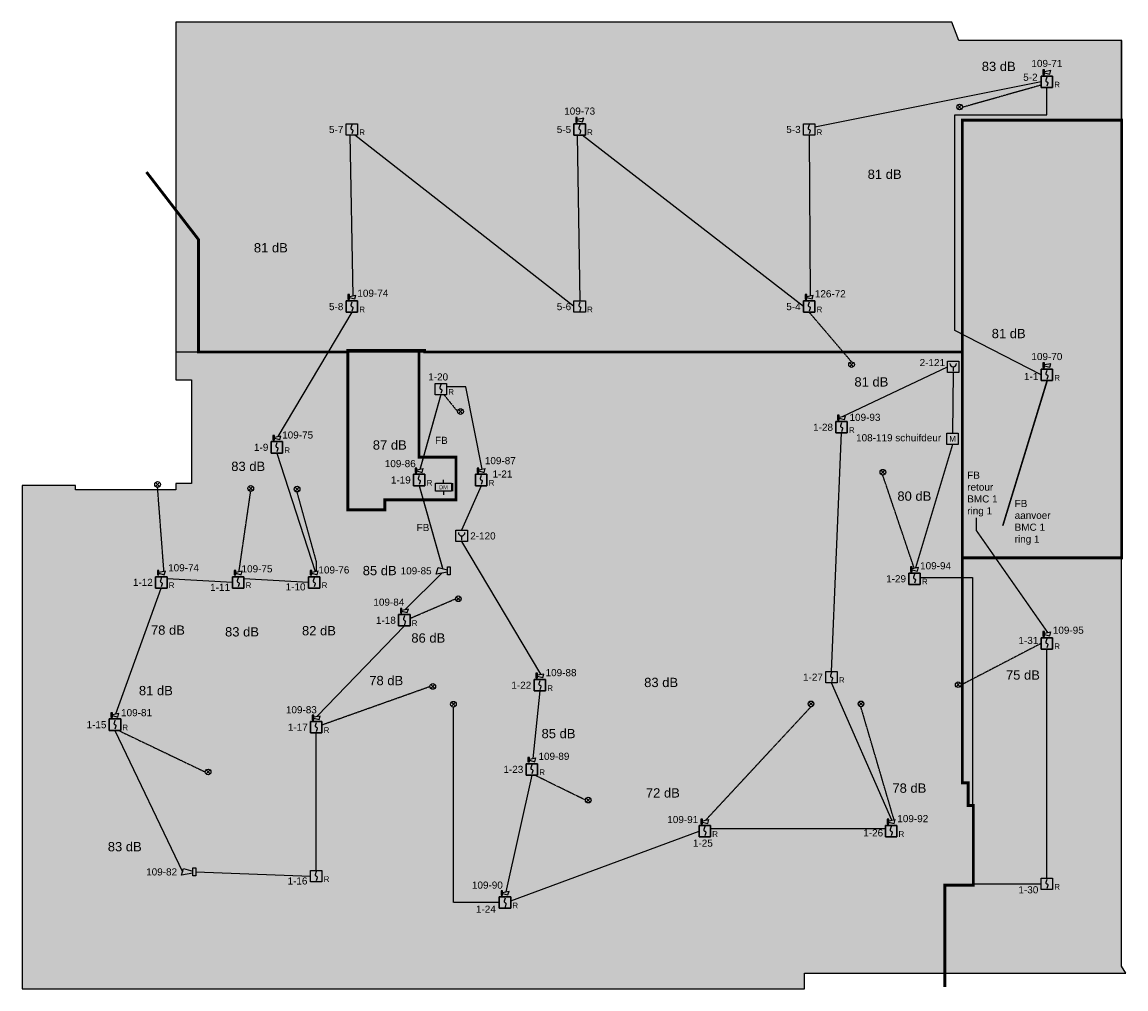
# Model space of a CAD drawing. Header units: millimetres. Extents: x -285897 to 196785, y -309320 to 420074.
# Tile 1 of 10: x -116447 to -77650, y -309320 to -275320. Entities that reach past the tile are written whole.
import ezdxf
from ezdxf.enums import TextEntityAlignment as Align

# ---------------------------------------------------------------- set-up
doc = ezdxf.new("R2010")
doc.units = ezdxf.units.MM
doc.linetypes.add('HIDDEN2', pattern=[4.7625, 3.175, -1.5875])
for name, color, linetype in [('BMI', 1, 'Continuous'), ('BMI RI 1 BMC 1', 1, 'Continuous'), ('BMI-hatchlijnen', 7, 'Continuous'), ('BMI-NI', 1, 'HIDDEN2'), ('BMI-ZP', 7, 'Continuous'), ('dB-waardes', 2, 'Continuous')]:
    doc.layers.add(name, color=color, linetype=linetype)
doc.layers.add('Brandscheidingen', color=1, linetype='Continuous', lineweight=70)
doc.styles.get("Standard").update_dxf_attribs({"font": 'arial.ttf'})

# ---------------------------------------------------------------- blocks, each defined once
blk = doc.blocks.new('BMI-ORM')
at = {"color": 0, "linetype": 'Continuous'}
for points in [[(-200, -200), (-200, 200), (200, 200), (200, -200), (-200, -200)], [(0, 159), (-34, 53), (-35, 38), (-31, 23), (-22, 11), (-9, 3), (8, -3), (21, -11), (31, -23), (35, -37), (33, -53), (0, -159)]]:
    blk.add_lwpolyline(points, dxfattribs=at)
at = {"color": 0}
blk.add_text('R', height=200, dxfattribs=at).set_placement((260, -260), align=Align.BOTTOM_LEFT)
at = {"color": 0, "flags": 8}
blk.add_attdef('NUMMER', text='', height=250, dxfattribs=at).set_placement((0, -300), align=Align.TOP_CENTER)
blk = doc.blocks.new('BMI-SWV')
at = {"color": 0}
for p, q in [((116, 161), (341, 205)), ((116, 119), (302, 69)), ((302, 69), (341, 205))]:
    blk.add_line(p, q, dxfattribs=at)
blk.add_lwpolyline([(60, 60), (116, 60), (116, 220), (60, 220)], close=True, dxfattribs=at)
at = {"layer": 'Defpoints'}
blk.add_lwpolyline([(0, -400), (400, -400), (400, 0), (0, 0)], close=True, dxfattribs=at)
at = {"color": 0, "flags": 8}
blk.add_attdef('NUMMER', text='', height=250, dxfattribs=at).set_placement((200, 445), align=Align.MIDDLE_CENTER)
blk = doc.blocks.new('BMI-SW')
at = {"color": 0, "linetype": 'Continuous'}
for points in [[(0, -143), (0, 143), (100, 143), (100, -143), (0, -143)], [(100, 43), (500, 118), (429, -118), (100, -32)]]:
    blk.add_lwpolyline(points, dxfattribs=at)
at = {"color": 0, "flags": 8}
blk.add_attdef('NUMMER', text='', height=250, dxfattribs=at).set_placement((1200, 0), align=Align.MIDDLE_CENTER)
blk = doc.blocks.new('BMI-DM')
at = {"color": 0, "linetype": 'Continuous'}
blk.add_line((333, -140), (333, 140), dxfattribs=at)
for points in [[(-280, 140), (280, 140), (280, -140), (-280, -140), (-280, 140)], [(0, 140), (0, 262)], [(0, -140), (0, -262)]]:
    blk.add_lwpolyline(points, dxfattribs=at)
at = {"color": 0, "insert": (0, 0), "char_height": 140, "attachment_point": 5}
blk.add_mtext_dynamic_manual_height_columns('DM', width=277.96, gutter_width=12.5, heights=[0], dxfattribs=at)
at = {"color": 0, "flags": 8}
blk.add_attdef('NUMMER', text='', height=250, dxfattribs=at).set_placement((0, 488), align=Align.MIDDLE_CENTER)
blk = doc.blocks.new('BMI-IOM')
at = {"color": 0, "linetype": 'Continuous'}
blk.add_lwpolyline([(0, -400), (0, 0), (400, 0), (400, -400), (0, -400)], dxfattribs=at)
blk.add_lwpolyline([(0, -400), (0, 0), (400, 0), (400, -400)], close=True, dxfattribs=at)
blk.add_lwpolyline([(0, -400), (0, 0), (400, 0), (400, -400)], close=True, dxfattribs=at)
at = {"color": 0}
blk.add_text('M', height=200, dxfattribs=at).set_placement((200, -200), align=Align.MIDDLE_CENTER)
at = {"color": 0, "flags": 8}
for tag, p in [('T.B.V.', (963, -25)), ('NUMMER', (1264, -375))]:
    blk.add_attdef(tag, text='', height=250, dxfattribs=at).set_placement(p, align=Align.MIDDLE_CENTER)
blk = doc.blocks.new('BMI-HM')
at = {"color": 0}
blk.add_line((0, 0), (0, -150), dxfattribs=at)
at = {"color": 0, "linetype": 'Continuous'}
blk.add_lwpolyline([(-200, -200), (-200, 200), (200, 200), (200, -200), (-200, -200)], dxfattribs=at)
at = {"color": 0}
blk.add_arc((0, 115), 115, 180, 0, dxfattribs=at)
at = {"color": 0, "flags": 8}
blk.add_attdef('NUMMER', text='', height=250, dxfattribs=at).set_placement((300, 0), align=Align.MIDDLE_LEFT)
blk = doc.blocks.new('BMI-NI')
at = {"color": 0}
for p, q in [((-71, -71), (71, 71)), ((71, -71), (-71, 71))]:
    blk.add_line(p, q, dxfattribs=at)
blk.add_circle((0, 0), 100, dxfattribs=at)
at = {"color": 0, "flags": 8}
blk.add_attdef('NUMMER', text='', height=250, dxfattribs=at).set_placement((0, 118), align=Align.BOTTOM_CENTER)
blk.add_attdef('NUMMER', text='', height=250, dxfattribs=at).set_placement((200, 0), align=Align.MIDDLE_LEFT)

msp = doc.modelspace()

# ---------------------------------------------------------------- hatches: boundary and pattern name
at = {"layer": 'BMI-ZP', "true_color": 0xafd9aa}
h = msp.add_hatch(color=9, dxfattribs=at)
h.dxf.hatch_style = 1
h.paths.add_polyline_path([(-116447, -309320), (-88947, -309320), (-88947, -308770), (-77650, -308770), (-77800, -308520), (-77800, -275970), (-83518, -275970), (-83768, -275320), (-111047, -275320), (-111047, -282170), (-111047, -287900), (-110497, -287900), (-110497, -291550), (-111047, -291550), (-111047, -291770), (-114565, -291770), (-114565, -291620), (-116447, -291620)])
h.paths.add_polyline_path([(-83397, -286920), (-83397, -278770), (-77797, -278770), (-77797, -275970), (-83518, -275970), (-83768, -275320), (-111047, -275320), (-111047, -286920), (-83397, -286920)], flags=16)
at = {"layer": 'BMI-ZP', "true_color": 0xfecc66}
h = msp.add_hatch(color=31, dxfattribs=at)
h.dxf.hatch_style = 1
h.paths.add_polyline_path([(-83397, -286920), (-83397, -278770), (-77797, -278770), (-77797, -275970), (-83518, -275970), (-83768, -275320), (-111047, -275320), (-111047, -286920), (-83397, -286920)])

# ---------------------------------------------------------------- linework, layer by layer
at = {"layer": 'BMI'}
for points in [[(-80628, -287928), (-80228, -287928), (-80228, -287528), (-80628, -287528)], [(-111753, -295223), (-111353, -295223), (-111353, -294823), (-111753, -294823)], [(-109050, -295223), (-108650, -295223), (-108650, -294823), (-109050, -294823)], [(-106377, -295223), (-105977, -295223), (-105977, -294823), (-106377, -294823)], [(-103211, -296557), (-102811, -296557), (-102811, -296157), (-103211, -296157)], [(-113382, -300227), (-112982, -300227), (-112982, -299827), (-113382, -299827)], [(-86103, -303972), (-85703, -303972), (-85703, -303572), (-86103, -303572)]]:
    msp.add_lwpolyline(points, close=True, dxfattribs=at)
at = {"layer": 'BMI RI 1 BMC 1'}
for p, q in [((-80628, -277420), (-88582, -279017)), ((-80428, -278578), (-80428, -277620)), ((-83660, -286170), (-83660, -278578)), ((-83660, -278578), (-80428, -278578)), ((-104922, -279296), (-104826, -284943)), ((-97067, -285309), (-104753, -279296)), ((-96942, -279296), (-96849, -285126)), ((-88982, -285326), (-96756, -279296)), ((-88782, -279296), (-88753, -284943)), ((-104855, -285526), (-107463, -289891)), ((-80628, -287728), (-83660, -286170)), ((-87616, -289186), (-83921, -287443)), ((-83721, -287643), (-83743, -289775)), ((-100854, -288150), (-101527, -288150)), ((-100278, -291040), (-100854, -288150)), ((-81973, -293026), (-80412, -287928)), ((-87999, -298156), (-87645, -289769)), ((-83743, -290175), (-85050, -294513)), ((-107491, -290474), (-106149, -294639)), ((-100307, -291623), (-100997, -293190)), ((-100997, -293590), (-98223, -298257)), ((-102982, -295974), (-101697, -294699)), ((-84879, -294849), (-83044, -294849)), ((-83044, -294849), (-83044, -305627)), ((-113153, -299644), (-111553, -295223)), ((-109050, -295023), (-111353, -294900)), ((-106377, -295023), (-108650, -294900)), ((-106078, -299734), (-103011, -296557)), ((-80428, -305427), (-80428, -297370)), ((-85874, -303389), (-87999, -298556)), ((-98251, -298840), (-98501, -301216)), ((-106107, -305155), (-106107, -300317)), ((-98530, -301799), (-99444, -305902)), ((-99273, -306226), (-92652, -303772)), ((-92252, -303679), (-86103, -303679)), ((-110343, -305205), (-106307, -305355)), ((-83044, -305627), (-80628, -305627))]:
    msp.add_line(p, q, dxfattribs=at)
at = {"layer": 'BMI RI 1 BMC 1', "const_width": 50}
for points in [[(-81973, -293026), (-80413, -287930)], [(-101727, -288427), (-102457, -291040)], [(-101661, -294543), (-102486, -291623)], [(-80399, -296787), (-82905, -293202), (-82905, -292745)]]:
    msp.add_lwpolyline(points, dxfattribs=at)
at = {"layer": 'BMI RI 1 BMC 1'}
msp.add_lwpolyline([(-113182, -300227), (-110807, -305205)], dxfattribs=at)
at = {"layer": 'BMI-hatchlijnen'}
for points in [[(-116447, -309320), (-88947, -309320), (-88947, -308770), (-77650, -308770), (-77800, -308520), (-77800, -275970), (-83518, -275970), (-83768, -275320), (-111047, -275320), (-111047, -282170), (-111047, -287900), (-110497, -287900), (-110497, -291550), (-111047, -291550), (-111047, -291770), (-114565, -291770), (-114565, -291620), (-116447, -291620), (-116447, -309320)], [(-83397, -286920), (-83397, -278770), (-77797, -278770), (-77797, -275970), (-83518, -275970), (-83768, -275320), (-111047, -275320), (-111047, -286920), (-83397, -286920)]]:
    msp.add_lwpolyline(points, close=True, dxfattribs=at)
at = {"layer": 'BMI-NI'}
for p, q in [((-80628, -277537), (-83395, -278320)), ((-88782, -285526), (-87297, -287267)), ((-101618, -288427), (-101138, -289020)), ((-85092, -294521), (-86197, -291248)), ((-111461, -294627), (-111685, -291679)), ((-108821, -294639), (-108411, -291820)), ((-106097, -294314), (-106781, -291845)), ((-106097, -294629), (-106097, -294314)), ((-102811, -296288), (-101214, -295601)), ((-80628, -297170), (-83446, -298636)), ((-105907, -300032), (-102111, -298681)), ((-101287, -306285), (-101287, -299410)), ((-92423, -303389), (-88718, -299396)), ((-85798, -303374), (-86967, -299395)), ((-113063, -300227), (-110009, -301690)), ((-96648, -302680), (-98441, -301799)), ((-99673, -306285), (-101287, -306285))]:
    msp.add_line(p, q, dxfattribs=at)
at = {"layer": 'Brandscheidingen', "ltscale": 100000, "const_width": 100}
msp.add_lwpolyline([(-83397, -278770), (-77800, -278770), (-77800, -294159), (-83397, -294159)], close=True, dxfattribs=at)
for points in [[(-83397, -286920), (-102297, -286920), (-102297, -286870), (-104997, -286870), (-104997, -286920), (-110247, -286920), (-110247, -282967), (-112075, -280594)], [(-104997, -286920), (-104997, -292470), (-103697, -292470), (-103697, -292120), (-101197, -292120), (-101197, -290620), (-102497, -290620), (-102497, -286870)], [(-83397, -294159), (-83397, -302070), (-83192, -302070), (-83192, -302870), (-83012, -302870), (-83012, -305670), (-84012, -305670), (-84012, -309251)]]:
    msp.add_lwpolyline(points, dxfattribs=at)

# ---------------------------------------------------------------- block references
at = {"layer": 'BMI'}
ref = msp.add_blockref('BMI-SWV', (-80628, -277220), dxfattribs=at)
ref.add_attrib('NUMMER', '109-71', dxfattribs={"layer": '0', "color": 0, "height": 250}).set_placement((-80428, -276775), align=Align.MIDDLE_CENTER)
ref = msp.add_blockref('BMI-ORM', (-80428, -277420), dxfattribs=at)
ref.add_attrib('NUMMER', '5-2', dxfattribs={"layer": '0', "color": 0, "height": 250, "flags": 8}).set_placement((-80755, -277261), align=Align.MIDDLE_RIGHT)
ref = msp.add_blockref('BMI-SWV', (-97049, -278896), dxfattribs=at)
ref.add_attrib('NUMMER', '109-73', dxfattribs={"layer": '0', "color": 0, "height": 250}).set_placement((-96849, -278450), align=Align.MIDDLE_CENTER)
for name, p in [('BMI-NI', (-83494, -278307)), ('BMI-NI', (-87294, -287367)), ('BMI-NI', (-101038, -289017)), ('BMI-NI', (-86193, -291149)), ('BMI-NI', (-111685, -291579)), ('BMI-NI', (-108411, -291720)), ('BMI-NI', (-106781, -291745)), ('BMI-DM', (-101635, -291679)), ('BMI-NI', (-101114, -295601)), ('BMI-NI', (-102011, -298681)), ('BMI-NI', (-83545, -298621)), ('BMI-NI', (-101287, -299310)), ('BMI-NI', (-88718, -299296)), ('BMI-NI', (-86961, -299296)), ('BMI-NI', (-109909, -301690)), ('BMI-NI', (-96548, -302680))]:
    msp.add_blockref(name, p, dxfattribs=at)
ref = msp.add_blockref('BMI-ORM', (-104855, -279096), dxfattribs=at)
ref.add_attrib('NUMMER', '5-7', dxfattribs={"layer": '0', "color": 0, "height": 250, "flags": 8}).set_placement((-105155, -279096), align=Align.MIDDLE_RIGHT)
ref = msp.add_blockref('BMI-ORM', (-96849, -279096), dxfattribs=at)
ref.add_attrib('NUMMER', '5-5', dxfattribs={"layer": '0', "color": 0, "height": 250, "flags": 8}).set_placement((-97149, -279096), align=Align.MIDDLE_RIGHT)
ref = msp.add_blockref('BMI-ORM', (-88782, -279096), dxfattribs=at)
ref.add_attrib('NUMMER', '5-3', dxfattribs={"layer": '0', "color": 0, "height": 250, "flags": 8}).set_placement((-89082, -279096), align=Align.MIDDLE_RIGHT)
ref = msp.add_blockref('BMI-SWV', (-105055, -285126), dxfattribs=at)
ref.add_attrib('NUMMER', '109-74', dxfattribs={"layer": '0', "color": 0, "height": 250}).set_placement((-104119, -284855), align=Align.MIDDLE_CENTER)
ref = msp.add_blockref('BMI-SWV', (-88982, -285126), dxfattribs=at)
ref.add_attrib('NUMMER', '126-72', dxfattribs={"layer": '0', "color": 0, "height": 250}).set_placement((-88040, -284873), align=Align.MIDDLE_CENTER)
ref = msp.add_blockref('BMI-ORM', (-104855, -285326), dxfattribs=at)
ref.add_attrib('NUMMER', '5-8', dxfattribs={"layer": '0', "color": 0, "height": 250, "flags": 8}).set_placement((-105155, -285326), align=Align.MIDDLE_RIGHT)
ref = msp.add_blockref('BMI-ORM', (-96849, -285326), dxfattribs=at)
ref.add_attrib('NUMMER', '5-6', dxfattribs={"layer": '0', "color": 0, "height": 250, "flags": 8}).set_placement((-97149, -285326), align=Align.MIDDLE_RIGHT)
ref = msp.add_blockref('BMI-ORM', (-88782, -285326), dxfattribs=at)
ref.add_attrib('NUMMER', '5-4', dxfattribs={"layer": '0', "color": 0, "height": 250, "flags": 8}).set_placement((-89082, -285326), align=Align.MIDDLE_RIGHT)
ref = msp.add_blockref('BMI-SWV', (-80628, -287528), dxfattribs=at)
ref.add_attrib('NUMMER', '109-70', dxfattribs={"layer": '0', "color": 0, "height": 250}).set_placement((-80428, -287082), align=Align.MIDDLE_CENTER)
ref = msp.add_blockref('BMI-HM', (-83721, -287443), dxfattribs=at)
ref.add_attrib('NUMMER', '2-121', dxfattribs={"layer": '0', "color": 0, "height": 250, "flags": 8}).set_placement((-84901, -287295), align=Align.MIDDLE_LEFT)
ref = msp.add_blockref('BMI-ORM', (-101727, -288227), dxfattribs=at)
ref.add_attrib('NUMMER', '1-20', dxfattribs={"layer": '0', "color": 0, "height": 250, "flags": 8}).set_placement((-101473, -287799), align=Align.MIDDLE_RIGHT)
ref = msp.add_blockref('BMI-ORM', (-80428, -287728), dxfattribs=at)
ref.add_attrib('NUMMER', '1-1', dxfattribs={"layer": '0', "color": 0, "height": 250, "flags": 8}).set_placement((-80728, -287781), align=Align.MIDDLE_RIGHT)
ref = msp.add_blockref('BMI-ORM', (-87645, -289569), dxfattribs=at)
ref.add_attrib('NUMMER', '1-28', dxfattribs={"layer": '0', "color": 0, "height": 250, "flags": 8}).set_placement((-87945, -289569), align=Align.MIDDLE_RIGHT)
ref = msp.add_blockref('BMI-SWV', (-87845, -289369), dxfattribs=at)
ref.add_attrib('NUMMER', '109-93', dxfattribs={"layer": '0', "color": 0, "height": 250}).set_placement((-86821, -289220), align=Align.MIDDLE_CENTER)
ref = msp.add_blockref('BMI-SWV', (-107691, -290074), dxfattribs=at)
ref.add_attrib('NUMMER', '109-75', dxfattribs={"layer": '0', "color": 0, "height": 250}).set_placement((-106762, -289841), align=Align.MIDDLE_CENTER)
ref = msp.add_blockref('BMI-IOM', (-83943, -289775), dxfattribs=at)
ref.add_attrib('T.B.V.', '108-119 schuifdeur', dxfattribs={"layer": '0', "color": 0, "height": 250, "flags": 8}).set_placement((-85639, -289938), align=Align.MIDDLE_CENTER)
ref = msp.add_blockref('BMI-ORM', (-107491, -290274), dxfattribs=at)
ref.add_attrib('NUMMER', '1-9', dxfattribs={"layer": '0', "color": 0, "height": 250, "flags": 8}).set_placement((-107791, -290274), align=Align.MIDDLE_RIGHT)
ref = msp.add_blockref('BMI-SWV', (-102686, -291223), dxfattribs=at)
ref.add_attrib('NUMMER', '109-86', dxfattribs={"layer": '0', "color": 0, "height": 250}).set_placement((-103155, -290847), align=Align.MIDDLE_CENTER)
ref = msp.add_blockref('BMI-SWV', (-100507, -291223), dxfattribs=at)
ref.add_attrib('NUMMER', '109-87', dxfattribs={"layer": '0', "color": 0, "height": 250}).set_placement((-99638, -290743), align=Align.MIDDLE_CENTER)
ref = msp.add_blockref('BMI-ORM', (-102486, -291423), dxfattribs=at)
ref.add_attrib('NUMMER', '1-19', dxfattribs={"layer": '0', "color": 0, "height": 250, "flags": 8}).set_placement((-102786, -291423), align=Align.MIDDLE_RIGHT)
ref = msp.add_blockref('BMI-ORM', (-100307, -291423), dxfattribs=at)
ref.add_attrib('NUMMER', '1-21', dxfattribs={"layer": '0', "color": 0, "height": 250, "flags": 8}).set_placement((-99215, -291214), align=Align.MIDDLE_RIGHT)
msp.add_blockref('BMI-HM', (-100997, -293390), dxfattribs=at).add_auto_attribs({'NUMMER': '2-120'})
ref = msp.add_blockref('BMI-SWV', (-111753, -294823), dxfattribs=at)
ref.add_attrib('NUMMER', '109-74', dxfattribs={"layer": '0', "color": 0, "height": 250}).set_placement((-110770, -294509), align=Align.MIDDLE_CENTER)
ref = msp.add_blockref('BMI-SWV', (-109050, -294823), dxfattribs=at)
ref.add_attrib('NUMMER', '109-75', dxfattribs={"layer": '0', "color": 0, "height": 250}).set_placement((-108190, -294546), align=Align.MIDDLE_CENTER)
ref = msp.add_blockref('BMI-SWV', (-106377, -294823), dxfattribs=at)
ref.add_attrib('NUMMER', '109-76', dxfattribs={"layer": '0', "color": 0, "height": 250}).set_placement((-105488, -294586), align=Align.MIDDLE_CENTER)
ref = msp.add_blockref('BMI-SWV', (-85279, -294696), dxfattribs=at)
ref.add_attrib('NUMMER', '109-94', dxfattribs={"layer": '0', "color": 0, "height": 250}).set_placement((-84340, -294439), align=Align.MIDDLE_CENTER)
ref = msp.add_blockref('BMI-ORM', (-111553, -295023), dxfattribs=at)
ref.add_attrib('NUMMER', '1-12', dxfattribs={"layer": '0', "color": 0, "height": 250, "flags": 8}).set_placement((-111853, -295023), align=Align.MIDDLE_RIGHT)
ref = msp.add_blockref('BMI-ORM', (-108850, -295023), dxfattribs=at)
ref.add_attrib('NUMMER', '1-11', dxfattribs={"layer": '0', "color": 0, "height": 250, "flags": 8}).set_placement((-109139, -295197), align=Align.MIDDLE_RIGHT)
ref = msp.add_blockref('BMI-ORM', (-106177, -295023), dxfattribs=at)
ref.add_attrib('NUMMER', '1-10', dxfattribs={"layer": '0', "color": 0, "height": 250, "flags": 8}).set_placement((-106485, -295182), align=Align.MIDDLE_RIGHT)
ref = msp.add_blockref('BMI-SW', (-101397, -294618), dxfattribs=dict(at, rotation=180))
ref.add_attrib('NUMMER', '109-85', dxfattribs={"layer": '0', "color": 0, "height": 250}).set_placement((-102597, -294618), align=Align.MIDDLE_CENTER)
ref = msp.add_blockref('BMI-ORM', (-85079, -294896), dxfattribs=at)
ref.add_attrib('NUMMER', '1-29', dxfattribs={"layer": '0', "color": 0, "height": 250, "flags": 8}).set_placement((-85379, -294896), align=Align.MIDDLE_RIGHT)
ref = msp.add_blockref('BMI-SWV', (-103211, -296157), dxfattribs=at)
ref.add_attrib('NUMMER', '109-84', dxfattribs={"layer": '0', "color": 0, "height": 250}).set_placement((-103556, -295719), align=Align.MIDDLE_CENTER)
ref = msp.add_blockref('BMI-ORM', (-103011, -296357), dxfattribs=at)
ref.add_attrib('NUMMER', '1-18', dxfattribs={"layer": '0', "color": 0, "height": 250, "flags": 8}).set_placement((-103311, -296357), align=Align.MIDDLE_RIGHT)
ref = msp.add_blockref('BMI-SWV', (-80628, -296970), dxfattribs=at)
ref.add_attrib('NUMMER', '109-95', dxfattribs={"layer": '0', "color": 0, "height": 250}).set_placement((-79676, -296705), align=Align.MIDDLE_CENTER)
ref = msp.add_blockref('BMI-ORM', (-80428, -297170), dxfattribs=at)
ref.add_attrib('NUMMER', '1-31', dxfattribs={"layer": '0', "color": 0, "height": 250, "flags": 8}).set_placement((-80728, -297065), align=Align.MIDDLE_RIGHT)
ref = msp.add_blockref('BMI-SWV', (-98451, -298440), dxfattribs=at)
ref.add_attrib('NUMMER', '109-88', dxfattribs={"layer": '0', "color": 0, "height": 250}).set_placement((-97504, -298198), align=Align.MIDDLE_CENTER)
ref = msp.add_blockref('BMI-ORM', (-87999, -298356), dxfattribs=at)
ref.add_attrib('NUMMER', '1-27', dxfattribs={"layer": '0', "color": 0, "height": 250, "flags": 8}).set_placement((-88299, -298356), align=Align.MIDDLE_RIGHT)
ref = msp.add_blockref('BMI-ORM', (-98251, -298640), dxfattribs=at)
ref.add_attrib('NUMMER', '1-22', dxfattribs={"layer": '0', "color": 0, "height": 250, "flags": 8}).set_placement((-98551, -298640), align=Align.MIDDLE_RIGHT)
ref = msp.add_blockref('BMI-SWV', (-113382, -299827), dxfattribs=at)
ref.add_attrib('NUMMER', '109-81', dxfattribs={"layer": '0', "color": 0, "height": 250}).set_placement((-112424, -299605), align=Align.MIDDLE_CENTER)
ref = msp.add_blockref('BMI-SWV', (-106307, -299917), dxfattribs=at)
ref.add_attrib('NUMMER', '109-83', dxfattribs={"layer": '0', "color": 0, "height": 250}).set_placement((-106631, -299502), align=Align.MIDDLE_CENTER)
ref = msp.add_blockref('BMI-ORM', (-113182, -300027), dxfattribs=at)
ref.add_attrib('NUMMER', '1-15', dxfattribs={"layer": '0', "color": 0, "height": 250, "flags": 8}).set_placement((-113482, -300027), align=Align.MIDDLE_RIGHT)
ref = msp.add_blockref('BMI-ORM', (-106107, -300117), dxfattribs=at)
ref.add_attrib('NUMMER', '1-17', dxfattribs={"layer": '0', "color": 0, "height": 250, "flags": 8}).set_placement((-106407, -300117), align=Align.MIDDLE_RIGHT)
ref = msp.add_blockref('BMI-SWV', (-98730, -301399), dxfattribs=at)
ref.add_attrib('NUMMER', '109-89', dxfattribs={"layer": '0', "color": 0, "height": 250}).set_placement((-97754, -301139), align=Align.MIDDLE_CENTER)
ref = msp.add_blockref('BMI-ORM', (-98530, -301599), dxfattribs=at)
ref.add_attrib('NUMMER', '1-23', dxfattribs={"layer": '0', "color": 0, "height": 250, "flags": 8}).set_placement((-98830, -301599), align=Align.MIDDLE_RIGHT)
ref = msp.add_blockref('BMI-SWV', (-92652, -303572), dxfattribs=at)
ref.add_attrib('NUMMER', '109-91', dxfattribs={"layer": '0', "color": 0, "height": 250}).set_placement((-93226, -303363), align=Align.MIDDLE_CENTER)
ref = msp.add_blockref('BMI-SWV', (-86103, -303572), dxfattribs=at)
ref.add_attrib('NUMMER', '109-92', dxfattribs={"layer": '0', "color": 0, "height": 250}).set_placement((-85141, -303331), align=Align.MIDDLE_CENTER)
ref = msp.add_blockref('BMI-ORM', (-92452, -303772), dxfattribs=at)
ref.add_attrib('NUMMER', '1-25', dxfattribs={"layer": '0', "color": 0, "height": 250, "flags": 8}).set_placement((-92169, -304193), align=Align.MIDDLE_RIGHT)
ref = msp.add_blockref('BMI-ORM', (-85903, -303772), dxfattribs=at)
ref.add_attrib('NUMMER', '1-26', dxfattribs={"layer": '0', "color": 0, "height": 250, "flags": 8}).set_placement((-86184, -303832), align=Align.MIDDLE_RIGHT)
ref = msp.add_blockref('BMI-SW', (-110343, -305205), dxfattribs=dict(at, rotation=180))
ref.add_attrib('NUMMER', '109-82', dxfattribs={"layer": '0', "color": 0, "height": 250}).set_placement((-111543, -305205), align=Align.MIDDLE_CENTER)
ref = msp.add_blockref('BMI-ORM', (-106107, -305355), dxfattribs=at)
ref.add_attrib('NUMMER', '1-16', dxfattribs={"layer": '0', "color": 0, "height": 250, "flags": 8}).set_placement((-106418, -305523), align=Align.MIDDLE_RIGHT)
ref = msp.add_blockref('BMI-SWV', (-99673, -306085), dxfattribs=at)
ref.add_attrib('NUMMER', '109-90', dxfattribs={"layer": '0', "color": 0, "height": 250}).set_placement((-100093, -305668), align=Align.MIDDLE_CENTER)
ref = msp.add_blockref('BMI-ORM', (-80428, -305627), dxfattribs=at)
ref.add_attrib('NUMMER', '1-30', dxfattribs={"layer": '0', "color": 0, "height": 250, "flags": 8}).set_placement((-80728, -305833), align=Align.MIDDLE_RIGHT)
ref = msp.add_blockref('BMI-ORM', (-99473, -306285), dxfattribs=at)
ref.add_attrib('NUMMER', '1-24', dxfattribs={"layer": '0', "color": 0, "height": 250, "flags": 8}).set_placement((-99796, -306515), align=Align.MIDDLE_RIGHT)

# ---------------------------------------------------------------- texts
at = {"layer": 'BMI RI 1 BMC 1', "char_height": 250, "attachment_point": 1}
for s, insert, width in [('FB', (-101933, -289905), 314.96), ('FB retour BMC 1\\Pring 1', (-83227, -291130), 1252.14), ('FB\\Paanvoer\\PBMC 1 ring 1', (-81560, -292125), 1253.96), ('FB', (-102578, -292970), 314.96)]:
    msp.add_mtext(s, dxfattribs=dict(at, insert=insert, width=width))
at = {"layer": 'dB-waardes', "char_height": 326.6, "attachment_point": 1}
for s, insert in [('83 dB', (-82717, -276716)), ('81 dB', (-86727, -280509)), ('81 dB', (-108300, -283093)), ('81 dB', (-82367, -286110)), ('81 dB', (-87192, -287810)), ('87 dB', (-104120, -290029)), ('83 dB', (-109095, -290779)), ('80 dB', (-85682, -291826)), ('85 dB', (-104474, -294445)), ('78 dB', (-111917, -296538)), ('83 dB', (-109313, -296599)), ('82 dB', (-106609, -296559)), ('86 dB', (-102766, -296815)), ('78 dB', (-104244, -298312)), ('83 dB', (-94582, -298379)), ('75 dB', (-81866, -298119)), ('81 dB', (-112341, -298665)), ('85 dB', (-98189, -300177)), ('78 dB', (-85857, -302095)), ('72 dB', (-94521, -302263)), ('83 dB', (-113435, -304154))]:
    msp.add_mtext_dynamic_manual_height_columns(s, width=2941.07, gutter_width=12.5, heights=[0], dxfattribs=dict(at, insert=insert))

doc.saveas('drawing.dxf')
